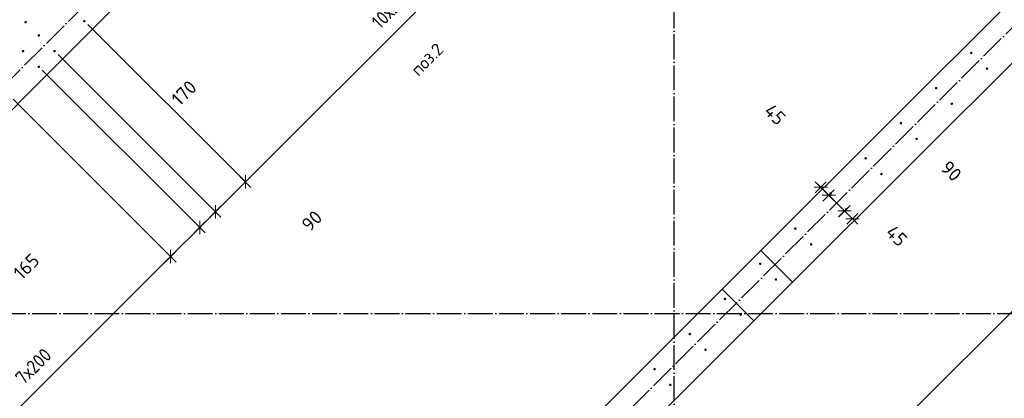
# Model space of a CAD drawing. Header units: millimetres. Extents: x -3026 to 47325, y -2839 to 55854.
# Tile 17 of 130: x 15820 to 19777, y 13559 to 15083. Entities that reach past the tile are written whole.
import ezdxf

# ---------------------------------------------------------------- set-up
doc = ezdxf.new("R2010")
doc.units = ezdxf.units.MM
doc.header["$PDMODE"] = 65
doc.linetypes.add('______11', pattern=[125, 100, -12.5, 0, -12.5])
doc.linetypes.add('______5', pattern=[275, 200, -25, 25, -25])
for name, color, linetype, lineweight in [('Standard', 7, 'Continuous', 25), ('Арм.стержн. вертикальными 1', 22, 'Continuous', 35), ('Размерная линия_ общее', 7, 'Continuous', 13)]:
    doc.layers.add(name, color=color, linetype=linetype, lineweight=lineweight)
doc.layers.add('Осевая линия_ общее', color=7, linetype='______5', lineweight=13, true_color=0xa0a0a0)
doc.styles.add('ISOCPEUR', font='ISOCPEUR')
doc.dimstyles.new('DIMSTYLE_3', dxfattribs={"dimtxt": 55, "dimasz": 62.5, "dimexe": 0, "dimexo": 0, "dimgap": 27.5, "dimtad": 2, "dimdec": 0, "dimrnd": 5, "dimzin": 12, "dimdsep": 46, "dimtxsty": 'ISOCPEUR', "dimblk1": 'ALL_ML_STRICH', "dimblk2": 'ALL_ML_STRICH', "dimsah": 1, "dimcen": 0, "dimclrd": 7, "dimclre": 256, "dimclrt": 7, "dimadec": 0, "dimazin": 0, "dimtfac": 1, "dimtdec": 0, "dimtix": 1, "dimtmove": 2, "dimatfit": 3, "dimfxl": 0, "dimtzin": 0, "dimlwd": 0, "dimlwe": -3, "dimarcsym": 0})
doc.dimstyles.new('DIMSTYLE_8', dxfattribs={"dimtxt": 55, "dimasz": 62.5, "dimexe": 0, "dimexo": 0, "dimgap": 27.5, "dimtad": 2, "dimdec": 0, "dimrnd": 5, "dimzin": 12, "dimdsep": 46, "dimtxsty": 'ISOCPEUR', "dimblk1": 'ALL_ML_STRICH', "dimblk2": 'ALL_ML_STRICH', "dimsah": 1, "dimcen": 0, "dimclrd": 7, "dimclre": 256, "dimclrt": 7, "dimadec": 0, "dimazin": 0, "dimtfac": 1, "dimtdec": 0, "dimtix": 1, "dimtmove": 2, "dimatfit": 3, "dimfxl": 0, "dimtvp": 1.2, "dimtzin": 0, "dimlwd": 0, "dimlwe": -3, "dimarcsym": 0})
doc.dimstyles.new('DIMSTYLE_9', dxfattribs={"dimtxt": 55, "dimasz": 62.5, "dimexe": 0, "dimexo": 0, "dimgap": 27.5, "dimtad": 0, "dimdec": 0, "dimrnd": 5, "dimzin": 12, "dimdsep": 46, "dimtxsty": 'ISOCPEUR', "dimblk1": 'ALL_ML_STRICH', "dimblk2": 'ALL_ML_STRICH', "dimsah": 1, "dimcen": 0, "dimclrd": 7, "dimclre": 256, "dimclrt": 7, "dimadec": 0, "dimazin": 0, "dimtfac": 1, "dimtdec": 0, "dimtix": 1, "dimtmove": 2, "dimatfit": 3, "dimfxl": 0, "dimtvp": 1.2, "dimtzin": 0, "dimlwd": 0, "dimlwe": -3, "dimarcsym": 0})

# ---------------------------------------------------------------- blocks, each defined once
blk = doc.blocks.new('ALL_ML_STRICH')
at = {"color": 0, "linetype": 'ByBlock', "lineweight": -2}
for p, q in [((-1, 0), (0.5, 0)), ((-0.3, -0.3), (0.3, 0.3)), ((0, -0.5), (0, 0.5))]:
    blk.add_line(p, q, dxfattribs=at)
blk = doc.blocks.new('*D227')
at = {"layer": 'DEFPOINTS', "color": 7, "linetype": 'Continuous', "lineweight": 13, "transparency": 33554687}
for p in [(19039.6, 14408.5), (19072.7, 14441.6), (19033.8, 14338.4)]:
    blk.add_point(p, dxfattribs=at)
at = {"layer": 'Размерная линия_ общее', "color": 253, "linetype": 'Continuous', "lineweight": -2, "true_color": 0xa0a0a0, "transparency": 33554687}
for p, q in [((19058.6, 14427.4), (19039.6, 14408.5)), ((19048, 14352.5), (19071.8, 14376.4))]:
    blk.add_line(p, q, dxfattribs=at)
at = {"layer": 'Размерная линия_ общее', "color": 7, "linetype": 'Continuous', "lineweight": -2, "transparency": 33554687}
blk.add_line((19039.6, 14408.5), (19071.8, 14376.4), dxfattribs=at)
at = {"layer": 'Размерная линия_ общее', "color": 7, "linetype": 'Continuous', "lineweight": 13, "transparency": 33554687, "yscale": 62.5, "zscale": 62.5}
for p, xscale, rotation in [((19039.6, 14408.5), 62.50000000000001, 135.0000000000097), ((19071.8, 14376.4), 62.5, 315.0000000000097)]:
    blk.add_blockref('ALL_ML_STRICH', p, dxfattribs=dict(at, xscale=xscale, rotation=rotation))
at = {"layer": 'Размерная линия_ общее', "color": 7, "linetype": 'Continuous', "lineweight": 13, "transparency": 33554687, "insert": (18855.6, 14701.3), "char_height": 55, "width": 110, "attachment_point": 5, "rotation": 315, "style": 'ISOCPEUR'}
blk.add_mtext('\\A1;{45}', dxfattribs=at)
blk = doc.blocks.new('*D228')
at = {"layer": 'DEFPOINTS', "color": 7, "linetype": 'Continuous', "lineweight": 13, "transparency": 33554687}
for p in [(19071.8, 14376.4), (19033.8, 14338.4), (19097.1, 14275.1)]:
    blk.add_point(p, dxfattribs=at)
at = {"layer": 'Размерная линия_ общее', "color": 253, "linetype": 'Continuous', "lineweight": -2, "true_color": 0xa0a0a0, "transparency": 33554687}
for p, q in [((19048, 14352.5), (19071.8, 14376.4)), ((19111.3, 14289.2), (19135.1, 14313))]:
    blk.add_line(p, q, dxfattribs=at)
at = {"layer": 'Размерная линия_ общее', "color": 7, "linetype": 'Continuous', "lineweight": -2, "transparency": 33554687}
blk.add_line((19071.8, 14376.4), (19135.1, 14313), dxfattribs=at)
at = {"layer": 'Размерная линия_ общее', "color": 7, "linetype": 'Continuous', "lineweight": 13, "transparency": 33554687, "yscale": 62.5, "zscale": 62.5}
for p, xscale, rotation in [((19071.8, 14376.4), 62.50000000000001, 135.0000000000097), ((19135.1, 14313), 62.5, 315.0000000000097)]:
    blk.add_blockref('ALL_ML_STRICH', p, dxfattribs=dict(at, xscale=xscale, rotation=rotation))
at = {"layer": 'Размерная линия_ общее', "color": 7, "linetype": 'Continuous', "lineweight": 13, "transparency": 33554687, "insert": (19564.1, 14473.5), "char_height": 55, "width": 110, "attachment_point": 5, "rotation": 315, "style": 'ISOCPEUR'}
blk.add_mtext('\\A1;{90}', dxfattribs=at)
blk = doc.blocks.new('*D229')
at = {"layer": 'DEFPOINTS', "color": 7, "linetype": 'Continuous', "lineweight": 13, "transparency": 33554687}
for p in [(19135.1, 14313), (19200, 14314.3), (19097.1, 14275.1)]:
    blk.add_point(p, dxfattribs=at)
at = {"layer": 'Размерная линия_ общее', "color": 253, "linetype": 'Continuous', "lineweight": -2, "true_color": 0xa0a0a0, "transparency": 33554687}
for p, q in [((19111.3, 14289.2), (19135.1, 14313)), ((19185.9, 14300.2), (19166.9, 14281.2))]:
    blk.add_line(p, q, dxfattribs=at)
at = {"layer": 'Размерная линия_ общее', "color": 7, "linetype": 'Continuous', "lineweight": -2, "transparency": 33554687}
blk.add_line((19135.1, 14313), (19166.9, 14281.2), dxfattribs=at)
at = {"layer": 'Размерная линия_ общее', "color": 7, "linetype": 'Continuous', "lineweight": 13, "transparency": 33554687, "yscale": 62.5, "zscale": 62.5}
for p, xscale, rotation in [((19135.1, 14313), 62.50000000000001, 135.0000000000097), ((19166.9, 14281.2), 62.5, 315.0000000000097)]:
    blk.add_blockref('ALL_ML_STRICH', p, dxfattribs=dict(at, xscale=xscale, rotation=rotation))
at = {"layer": 'Размерная линия_ общее', "color": 7, "linetype": 'Continuous', "lineweight": 13, "transparency": 33554687, "insert": (19344.2, 14213.1), "char_height": 55, "width": 110, "attachment_point": 5, "rotation": 315, "style": 'ISOCPEUR'}
blk.add_mtext('\\A1;{45}', dxfattribs=at)
blk = doc.blocks.new('СЛОЖНЫЙ_ОБЪЕКТ_0')
at = {"layer": 'Осевая линия_ общее', "color": 253, "linetype": '______11', "lineweight": -3, "true_color": 0xa0a0a0, "transparency": 33554687}
for p, q in [((18450, -2590), (18450, 20630)), ((3543.2, 2603.2), (20704.7, 19764.7)), ((5452.4, 694), (22613.9, 17855.5)), ((-2770, 13900), (26050, 13900))]:
    blk.add_line(p, q, dxfattribs=at)
blk = doc.blocks.new('*D427')
at = {"layer": 'DEFPOINTS', "color": 7, "linetype": 'Continuous', "lineweight": 13, "transparency": 33554687}
for p in [(15779.4, 14776.4), (14789.4, 13786.4), (15436.4, 13139.5)]:
    blk.add_point(p, dxfattribs=at)
at = {"layer": 'Размерная линия_ общее', "color": 253, "linetype": 'Continuous', "lineweight": -2, "true_color": 0xa0a0a0, "transparency": 33554687}
for p, q in [((15793.5, 14762.2), (16426.4, 14129.4)), ((14803.6, 13772.3), (15436.4, 13139.5))]:
    blk.add_line(p, q, dxfattribs=at)
at = {"layer": 'Размерная линия_ общее', "color": 7, "linetype": 'Continuous', "lineweight": -2, "transparency": 33554687}
blk.add_line((15436.4, 13139.5), (16426.4, 14129.4), dxfattribs=at)
at = {"layer": 'Размерная линия_ общее', "color": 7, "linetype": 'Continuous', "lineweight": 13, "transparency": 33554687, "yscale": 62.5, "zscale": 62.5}
for p, xscale, rotation in [((16426.4, 14129.4), 62.50000000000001, 45.00000000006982), ((15436.4, 13139.5), 62.49999999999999, 225.0000000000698)]:
    blk.add_blockref('ALL_ML_STRICH', p, dxfattribs=dict(at, xscale=xscale, rotation=rotation))
at = {"layer": 'Размерная линия_ общее', "color": 7, "linetype": 'Continuous', "lineweight": 13, "transparency": 33554687, "insert": (15797, 13648.6), "char_height": 55, "width": 2.75, "attachment_point": 1, "rotation": 45, "line_spacing_factor": 0.60241, "style": 'ISOCPEUR'}
blk.add_mtext('\\W0.91;7х200', dxfattribs=at)
blk = doc.blocks.new('*D428')
at = {"layer": 'DEFPOINTS', "color": 7, "linetype": 'Continuous', "lineweight": 13, "transparency": 33554687}
for p in [(15896.8, 14893.1), (15779.4, 14776.4), (16426.4, 14129.4)]:
    blk.add_point(p, dxfattribs=at)
at = {"layer": 'Размерная линия_ общее', "color": 253, "linetype": 'Continuous', "lineweight": -2, "true_color": 0xa0a0a0, "transparency": 33554687}
for p, q in [((15910.9, 14878.9), (16543.4, 14246.4)), ((15793.5, 14762.2), (16426.4, 14129.4))]:
    blk.add_line(p, q, dxfattribs=at)
at = {"layer": 'Размерная линия_ общее', "color": 7, "linetype": 'Continuous', "lineweight": -2, "transparency": 33554687}
blk.add_line((16426.4, 14129.4), (16543.4, 14246.4), dxfattribs=at)
at = {"layer": 'Размерная линия_ общее', "color": 7, "linetype": 'Continuous', "lineweight": 13, "transparency": 33554687, "yscale": 62.5, "zscale": 62.5}
for p, xscale, rotation in [((16543.4, 14246.4), 62.50000000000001, 45.00000000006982), ((16426.4, 14129.4), 62.49999999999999, 225.0000000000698)]:
    blk.add_blockref('ALL_ML_STRICH', p, dxfattribs=dict(at, xscale=xscale, rotation=rotation))
at = {"layer": 'Размерная линия_ общее', "color": 7, "linetype": 'Continuous', "lineweight": 13, "transparency": 33554687, "insert": (15846.9, 14089.4), "char_height": 55, "width": 165, "attachment_point": 5, "rotation": 45, "style": 'ISOCPEUR'}
blk.add_mtext('\\A1;{165}', dxfattribs=at)
blk = doc.blocks.new('*D429')
at = {"layer": 'DEFPOINTS', "color": 7, "linetype": 'Continuous', "lineweight": 13, "transparency": 33554687}
for p in [(15960.1, 14956.4), (15896.8, 14893.1), (16543.4, 14246.4)]:
    blk.add_point(p, dxfattribs=at)
at = {"layer": 'Размерная линия_ общее', "color": 253, "linetype": 'Continuous', "lineweight": -2, "true_color": 0xa0a0a0, "transparency": 33554687}
for p, q in [((15974.2, 14942.2), (16606.7, 14309.7)), ((15910.9, 14878.9), (16543.4, 14246.4))]:
    blk.add_line(p, q, dxfattribs=at)
at = {"layer": 'Размерная линия_ общее', "color": 7, "linetype": 'Continuous', "lineweight": -2, "transparency": 33554687}
blk.add_line((16543.4, 14246.4), (16606.7, 14309.7), dxfattribs=at)
at = {"layer": 'Размерная линия_ общее', "color": 7, "linetype": 'Continuous', "lineweight": 13, "transparency": 33554687, "yscale": 62.5, "zscale": 62.5}
for p, xscale, rotation in [((16606.7, 14309.7), 62.50000000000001, 45.00000000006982), ((16543.4, 14246.4), 62.49999999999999, 225.0000000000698)]:
    blk.add_blockref('ALL_ML_STRICH', p, dxfattribs=dict(at, xscale=xscale, rotation=rotation))
at = {"layer": 'Размерная линия_ общее', "color": 7, "linetype": 'Continuous', "lineweight": 13, "transparency": 33554687, "insert": (16994.2, 14273), "char_height": 55, "width": 110, "attachment_point": 5, "rotation": 45, "style": 'ISOCPEUR'}
blk.add_mtext('\\A1;{90}', dxfattribs=at)
blk = doc.blocks.new('*D430')
at = {"layer": 'DEFPOINTS', "color": 7, "linetype": 'Continuous', "lineweight": 13, "transparency": 33554687}
for p in [(16079.9, 15076.9), (15960.1, 14956.4), (16606.7, 14309.7)]:
    blk.add_point(p, dxfattribs=at)
at = {"layer": 'Размерная линия_ общее', "color": 253, "linetype": 'Continuous', "lineweight": -2, "true_color": 0xa0a0a0, "transparency": 33554687}
for p, q in [((16094, 15062.8), (16726.9, 14429.9)), ((15974.2, 14942.2), (16606.7, 14309.7))]:
    blk.add_line(p, q, dxfattribs=at)
at = {"layer": 'Размерная линия_ общее', "color": 7, "linetype": 'Continuous', "lineweight": -2, "transparency": 33554687}
blk.add_line((16606.7, 14309.7), (16726.9, 14429.9), dxfattribs=at)
at = {"layer": 'Размерная линия_ общее', "color": 7, "linetype": 'Continuous', "lineweight": 13, "transparency": 33554687, "yscale": 62.5, "zscale": 62.5}
for p, xscale, rotation in [((16726.9, 14429.9), 62.50000000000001, 45.00000000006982), ((16606.7, 14309.7), 62.49999999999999, 225.0000000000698)]:
    blk.add_blockref('ALL_ML_STRICH', p, dxfattribs=dict(at, xscale=xscale, rotation=rotation))
at = {"layer": 'Размерная линия_ общее', "color": 7, "linetype": 'Continuous', "lineweight": 13, "transparency": 33554687, "insert": (16480.3, 14787.7), "char_height": 55, "width": 165, "attachment_point": 5, "rotation": 45, "style": 'ISOCPEUR'}
blk.add_mtext('\\A1;{170}', dxfattribs=at)
blk = doc.blocks.new('*D431')
at = {"layer": 'DEFPOINTS', "color": 7, "linetype": 'Continuous', "lineweight": 13, "transparency": 33554687}
for p in [(17494.1, 16491.1), (16079.9, 15076.9), (16726.9, 14429.9)]:
    blk.add_point(p, dxfattribs=at)
at = {"layer": 'Размерная линия_ общее', "color": 253, "linetype": 'Continuous', "lineweight": -2, "true_color": 0xa0a0a0, "transparency": 33554687}
for p, q in [((17508.3, 16477), (18141.1, 15844.1)), ((16094, 15062.8), (16726.9, 14429.9))]:
    blk.add_line(p, q, dxfattribs=at)
at = {"layer": 'Размерная линия_ общее', "color": 7, "linetype": 'Continuous', "lineweight": -2, "transparency": 33554687}
blk.add_line((16726.9, 14429.9), (18141.1, 15844.1), dxfattribs=at)
at = {"layer": 'Размерная линия_ общее', "color": 7, "linetype": 'Continuous', "lineweight": 13, "transparency": 33554687, "yscale": 62.5, "zscale": 62.5}
for p, xscale, rotation in [((18141.1, 15844.1), 62.50000000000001, 45.00000000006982), ((16726.9, 14429.9), 62.49999999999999, 225.0000000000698)]:
    blk.add_blockref('ALL_ML_STRICH', p, dxfattribs=dict(at, xscale=xscale, rotation=rotation))
at = {"layer": 'Размерная линия_ общее', "color": 7, "linetype": 'Continuous', "lineweight": 13, "transparency": 33554687, "insert": (17228.9, 15080.5), "char_height": 55, "width": 2.75, "attachment_point": 1, "rotation": 45, "line_spacing_factor": 0.60241, "style": 'ISOCPEUR'}
blk.add_mtext('\\W0.91;10х200=2000', dxfattribs=at)
blk = doc.blocks.new('*D443')
at = {"layer": 'DEFPOINTS', "color": 7, "linetype": 'Continuous', "lineweight": 13, "transparency": 33554687}
for p in [(20556.3, 15734.2), (15889.4, 11067.3), (16428.1, 10528.5)]:
    blk.add_point(p, dxfattribs=at)
at = {"layer": 'Размерная линия_ общее', "color": 253, "linetype": 'Continuous', "lineweight": -2, "true_color": 0xa0a0a0, "transparency": 33554687}
for p, q in [((20570.4, 15720), (21095, 15195.4)), ((15903.5, 11053.1), (16428.1, 10528.5))]:
    blk.add_line(p, q, dxfattribs=at)
at = {"layer": 'Размерная линия_ общее', "color": 7, "linetype": 'Continuous', "lineweight": -2, "transparency": 33554687}
blk.add_line((16428.1, 10528.5), (21095, 15195.4), dxfattribs=at)
at = {"layer": 'Размерная линия_ общее', "color": 7, "linetype": 'Continuous', "lineweight": 13, "transparency": 33554687, "xscale": 62.50000000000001, "yscale": 62.5, "zscale": 62.5}
for p, rotation in [((21095, 15195.4), 45), ((16428.1, 10528.5), 225)]:
    blk.add_blockref('ALL_ML_STRICH', p, dxfattribs=dict(at, rotation=rotation))
at = {"layer": 'Размерная линия_ общее', "color": 7, "linetype": 'Continuous', "lineweight": 13, "transparency": 33554687, "insert": (18552.9, 12801.9), "char_height": 55, "width": 2.75, "attachment_point": 1, "rotation": 45, "line_spacing_factor": 0.60241, "style": 'ISOCPEUR'}
blk.add_mtext('\\W0.91;33х200=6600', dxfattribs=at)

msp = doc.modelspace()

# ---------------------------------------------------------------- hatches: boundary and pattern name
at = {"layer": 'Арм.стержн. вертикальными 1', "linetype": 'Continuous', "lineweight": 50, "transparency": 33554687}
for points in [[(15848.7, 15072.7), (15848.4, 15074.6), (15847.3, 15076.2), (15845.7, 15077.3), (15843.7, 15077.7), (15841.8, 15077.3), (15840.2, 15076.2), (15839.1, 15074.6), (15838.7, 15072.7), (15839.1, 15070.8), (15840.2, 15069.2), (15841.8, 15068.1), (15843.7, 15067.7), (15845.7, 15068.1), (15847.3, 15069.2), (15848.4, 15070.8)], [(16084.9, 15076.9), (16084.5, 15078.8), (16083.4, 15080.5), (16081.8, 15081.5), (16079.9, 15081.9), (16078, 15081.5), (16076.4, 15080.5), (16075.3, 15078.8), (16074.9, 15076.9), (16075.3, 15075), (16076.4, 15073.4), (16078, 15072.3), (16079.9, 15071.9), (16081.8, 15072.3), (16083.4, 15073.4), (16084.5, 15075)], [(15901.8, 15019.7), (15901.4, 15021.6), (15900.3, 15023.2), (15898.7, 15024.3), (15896.8, 15024.7), (15894.8, 15024.3), (15893.2, 15023.2), (15892.1, 15021.6), (15891.8, 15019.7), (15892.1, 15017.8), (15893.2, 15016.2), (15894.8, 15015.1), (15896.8, 15014.7), (15898.7, 15015.1), (15900.3, 15016.2), (15901.4, 15017.8)], [(15838.4, 14956.4), (15838.1, 14958.3), (15837, 14959.9), (15835.4, 14961), (15833.4, 14961.4), (15831.5, 14961), (15829.9, 14959.9), (15828.8, 14958.3), (15828.4, 14956.4), (15828.8, 14954.5), (15829.9, 14952.8), (15831.5, 14951.8), (15833.4, 14951.4), (15835.4, 14951.8), (15837, 14952.8), (15838.1, 14954.5)], [(15965.1, 14956.4), (15964.7, 14958.3), (15963.6, 14959.9), (15962, 14961), (15960.1, 14961.4), (15958.1, 14961), (15956.5, 14959.9), (15955.4, 14958.3), (15955.1, 14956.4), (15955.4, 14954.5), (15956.5, 14952.8), (15958.1, 14951.8), (15960.1, 14951.4), (15962, 14951.8), (15963.6, 14952.8), (15964.7, 14954.5)], [(19649.4, 14948.9), (19649, 14950.9), (19648, 14952.5), (19646.3, 14953.6), (19644.4, 14953.9), (19642.5, 14953.6), (19640.9, 14952.5), (19639.8, 14950.9), (19639.4, 14948.9), (19639.8, 14947), (19640.9, 14945.4), (19642.5, 14944.3), (19644.4, 14943.9), (19646.3, 14944.3), (19648, 14945.4), (19649, 14947)], [(15901.8, 14893.1), (15901.4, 14895), (15900.3, 14896.6), (15898.7, 14897.7), (15896.8, 14898.1), (15894.8, 14897.7), (15893.2, 14896.6), (15892.1, 14895), (15891.8, 14893.1), (15892.1, 14891.2), (15893.2, 14889.5), (15894.8, 14888.5), (15896.8, 14888.1), (15898.7, 14888.5), (15900.3, 14889.5), (15901.4, 14891.2)], [(19712.7, 14885.6), (19712.3, 14887.5), (19711.3, 14889.2), (19709.6, 14890.2), (19707.7, 14890.6), (19705.8, 14890.2), (19704.2, 14889.2), (19703.1, 14887.5), (19702.7, 14885.6), (19703.1, 14883.7), (19704.2, 14882.1), (19705.8, 14881), (19707.7, 14880.6), (19709.6, 14881), (19711.3, 14882.1), (19712.3, 14883.7)], [(19508, 14807.5), (19507.6, 14809.4), (19506.5, 14811.1), (19504.9, 14812.1), (19503, 14812.5), (19501.1, 14812.1), (19499.5, 14811.1), (19498.4, 14809.4), (19498, 14807.5), (19498.4, 14805.6), (19499.5, 14804), (19501.1, 14802.9), (19503, 14802.5), (19504.9, 14802.9), (19506.5, 14804), (19507.6, 14805.6)], [(19571.3, 14744.2), (19570.9, 14746.1), (19569.8, 14747.7), (19568.2, 14748.8), (19566.3, 14749.2), (19564.4, 14748.8), (19562.8, 14747.7), (19561.7, 14746.1), (19561.3, 14744.2), (19561.7, 14742.3), (19562.8, 14740.7), (19564.4, 14739.6), (19566.3, 14739.2), (19568.2, 14739.6), (19569.8, 14740.7), (19570.9, 14742.3)], [(19366.6, 14666.1), (19366.2, 14668), (19365.1, 14669.6), (19363.5, 14670.7), (19361.6, 14671.1), (19359.7, 14670.7), (19358, 14669.6), (19357, 14668), (19356.6, 14666.1), (19357, 14664.2), (19358, 14662.6), (19359.7, 14661.5), (19361.6, 14661.1), (19363.5, 14661.5), (19365.1, 14662.6), (19366.2, 14664.2)], [(19429.9, 14602.8), (19429.5, 14604.7), (19428.4, 14606.3), (19426.8, 14607.4), (19424.9, 14607.8), (19423, 14607.4), (19421.3, 14606.3), (19420.3, 14604.7), (19419.9, 14602.8), (19420.3, 14600.9), (19421.3, 14599.3), (19423, 14598.2), (19424.9, 14597.8), (19426.8, 14598.2), (19428.4, 14599.3), (19429.5, 14600.9)], [(19225.2, 14524.7), (19224.8, 14526.6), (19223.7, 14528.2), (19222.1, 14529.3), (19220.2, 14529.7), (19218.2, 14529.3), (19216.6, 14528.2), (19215.5, 14526.6), (19215.2, 14524.7), (19215.5, 14522.8), (19216.6, 14521.1), (19218.2, 14520.1), (19220.2, 14519.7), (19222.1, 14520.1), (19223.7, 14521.1), (19224.8, 14522.8)], [(19288.5, 14461.4), (19288.1, 14463.3), (19287, 14464.9), (19285.4, 14466), (19283.5, 14466.4), (19281.6, 14466), (19279.9, 14464.9), (19278.8, 14463.3), (19278.5, 14461.4), (19278.8, 14459.5), (19279.9, 14457.8), (19281.6, 14456.7), (19283.5, 14456.4), (19285.4, 14456.7), (19287, 14457.8), (19288.1, 14459.5)], [(19083.7, 14383.3), (19083.4, 14385.2), (19082.3, 14386.8), (19080.6, 14387.9), (19078.7, 14388.3), (19076.8, 14387.9), (19075.2, 14386.8), (19074.1, 14385.2), (19073.7, 14383.3), (19074.1, 14381.3), (19075.2, 14379.7), (19076.8, 14378.6), (19078.7, 14378.3), (19080.6, 14378.6), (19082.3, 14379.7), (19083.4, 14381.3)], [(19147, 14319.9), (19146.7, 14321.9), (19145.6, 14323.5), (19144, 14324.6), (19142, 14324.9), (19140.1, 14324.6), (19138.5, 14323.5), (19137.4, 14321.9), (19137, 14319.9), (19137.4, 14318), (19138.5, 14316.4), (19140.1, 14315.3), (19142, 14314.9), (19144, 14315.3), (19145.6, 14316.4), (19146.7, 14318)], [(18942.3, 14241.8), (18941.9, 14243.7), (18940.8, 14245.4), (18939.2, 14246.4), (18937.3, 14246.8), (18935.4, 14246.4), (18933.8, 14245.4), (18932.7, 14243.7), (18932.3, 14241.8), (18932.7, 14239.9), (18933.8, 14238.3), (18935.4, 14237.2), (18937.3, 14236.8), (18939.2, 14237.2), (18940.8, 14238.3), (18941.9, 14239.9)], [(19005.6, 14178.5), (19005.2, 14180.4), (19004.2, 14182.1), (19002.5, 14183.1), (19000.6, 14183.5), (18998.7, 14183.1), (18997.1, 14182.1), (18996, 14180.4), (18995.6, 14178.5), (18996, 14176.6), (18997.1, 14175), (18998.7, 14173.9), (19000.6, 14173.5), (19002.5, 14173.9), (19004.2, 14175), (19005.2, 14176.6)], [(18800.9, 14100.4), (18800.5, 14102.3), (18799.4, 14103.9), (18797.8, 14105), (18795.9, 14105.4), (18794, 14105), (18792.4, 14103.9), (18791.3, 14102.3), (18790.9, 14100.4), (18791.3, 14098.5), (18792.4, 14096.9), (18794, 14095.8), (18795.9, 14095.4), (18797.8, 14095.8), (18799.4, 14096.9), (18800.5, 14098.5)], [(18864.2, 14037.1), (18863.8, 14039), (18862.7, 14040.6), (18861.1, 14041.7), (18859.2, 14042.1), (18857.3, 14041.7), (18855.7, 14040.6), (18854.6, 14039), (18854.2, 14037.1), (18854.6, 14035.2), (18855.7, 14033.6), (18857.3, 14032.5), (18859.2, 14032.1), (18861.1, 14032.5), (18862.7, 14033.6), (18863.8, 14035.2)], [(18659.5, 13959), (18659.1, 13960.9), (18658, 13962.5), (18656.4, 13963.6), (18654.5, 13964), (18652.6, 13963.6), (18650.9, 13962.5), (18649.9, 13960.9), (18649.5, 13959), (18649.9, 13957.1), (18650.9, 13955.5), (18652.6, 13954.4), (18654.5, 13954), (18656.4, 13954.4), (18658, 13955.5), (18659.1, 13957.1)], [(18722.8, 13895.7), (18722.4, 13897.6), (18721.3, 13899.2), (18719.7, 13900.3), (18717.8, 13900.7), (18715.9, 13900.3), (18714.2, 13899.2), (18713.2, 13897.6), (18712.8, 13895.7), (18713.2, 13893.8), (18714.2, 13892.1), (18715.9, 13891.1), (18717.8, 13890.7), (18719.7, 13891.1), (18721.3, 13892.1), (18722.4, 13893.8)], [(18518, 13817.6), (18517.7, 13819.5), (18516.6, 13821.1), (18515, 13822.2), (18513, 13822.6), (18511.1, 13822.2), (18509.5, 13821.1), (18508.4, 13819.5), (18508, 13817.6), (18508.4, 13815.7), (18509.5, 13814), (18511.1, 13812.9), (18513, 13812.6), (18515, 13812.9), (18516.6, 13814), (18517.7, 13815.7)], [(18581.4, 13754.3), (18581, 13756.2), (18579.9, 13757.8), (18578.3, 13758.9), (18576.4, 13759.3), (18574.4, 13758.9), (18572.8, 13757.8), (18571.7, 13756.2), (18571.4, 13754.3), (18571.7, 13752.3), (18572.8, 13750.7), (18574.4, 13749.6), (18576.4, 13749.3), (18578.3, 13749.6), (18579.9, 13750.7), (18581, 13752.3)], [(18376.6, 13676.1), (18376.2, 13678.1), (18375.2, 13679.7), (18373.5, 13680.8), (18371.6, 13681.1), (18369.7, 13680.8), (18368.1, 13679.7), (18367, 13678.1), (18366.6, 13676.1), (18367, 13674.2), (18368.1, 13672.6), (18369.7, 13671.5), (18371.6, 13671.1), (18373.5, 13671.5), (18375.2, 13672.6), (18376.2, 13674.2)], [(18439.9, 13612.8), (18439.6, 13614.7), (18438.5, 13616.4), (18436.8, 13617.5), (18434.9, 13617.8), (18433, 13617.5), (18431.4, 13616.4), (18430.3, 13614.7), (18429.9, 13612.8), (18430.3, 13610.9), (18431.4, 13609.3), (18433, 13608.2), (18434.9, 13607.8), (18436.8, 13608.2), (18438.5, 13609.3), (18439.6, 13610.9)]]:
    msp.add_hatch(color=4, dxfattribs=at).paths.add_polyline_path(points)

# ---------------------------------------------------------------- linework, layer by layer
at = {"color": 7, "linetype": 'Continuous', "lineweight": 25, "transparency": 33554687}
for p, q in [((18799.1, 14153.8), (20598.7, 15953.4)), ((20725.9, 15826.1), (18926.4, 14026.5)), ((16854.5, 15787.2), (16023.7, 14956.4)), ((15896.4, 14829.1), (14637.8, 13570.4)), ((18799.1, 14153.8), (18643.5, 13998.2)), ((18926.4, 14026.5), (18799.1, 14153.8)), ((18770.8, 13871), (18926.4, 14026.5)), ((15783.3, 11138), (18643.5, 13998.2)), ((18643.5, 13998.2), (18770.8, 13871)), ((18770.8, 13871), (14545.8, 9646))]:
    msp.add_line(p, q, dxfattribs=at)
at = {"layer": 'Standard', "color": 7, "linetype": 'Continuous', "lineweight": 25, "transparency": 33554687}
msp.add_line((16023.7, 14956.4), (15896.4, 14829.1), dxfattribs=at)

# ---------------------------------------------------------------- block references
at = {"layer": 'Осевая линия_ общее', "color": 253, "linetype": '______11', "lineweight": -3, "true_color": 0xa0a0a0, "transparency": 33554687}
msp.add_blockref('СЛОЖНЫЙ_ОБЪЕКТ_0', (0, 0), dxfattribs=at)

# ---------------------------------------------------------------- texts
at = {"layer": 'Standard', "color": 7, "linetype": 'Continuous', "lineweight": 18, "transparency": 33554687, "insert": (17404.4, 14869.8), "char_height": 50, "width": 175.962, "attachment_point": 4, "rotation": 45, "style": 'ISOCPEUR'}
msp.add_mtext('\\A1;{\\fISOCPEUR|i0|b0;\\H50.000000;\\W1.000000;\\C7;поз.2}\\P', dxfattribs=at)

# ---------------------------------------------------------------- dimensions: what is measured, and where the dimension line sits
at = {"layer": 'Размерная линия_ общее', "color": 7, "linetype": 'Continuous', "lineweight": 13, "transparency": 33554687}
for base, p1, p2, text, picture, middle in [((18141.1, 15844.1), (16094, 15062.8), (17508.3, 16477), '\\W0.91;10х200=2000', '*D431', (17414.5, 15156.5)), ((21095, 15195.4), (15903.5, 11053.1), (20570.4, 15720), '\\W0.91;33х200=6600', '*D443', (18742.1, 12881.4)), ((16426.4, 14129.4), (14803.6, 13772.3), (15793.5, 14762.2), '\\W0.91;7х200', '*D427', (15911.9, 13653.9))]:
    dim = msp.add_linear_dim(base=base, p1=p1, p2=p2, angle=45, text=text, dimstyle='DIMSTYLE_3', override={"dimpost": '<>', "dimclrd": 7, "dimclre": 253, "dimclrt": 7, "dimlwd": 0, "dimlwe": 65533}, dxfattribs=at)
    dim.commit()
    dim.dimension.update_dxf_attribs({"geometry": picture, "text_midpoint": middle, "dimtype": 160})
for base, p1, p2, angle, dimstyle, picture, middle in [((16726.9, 14429.9), (15974.2, 14942.2), (16094, 15062.8), 45, 'DIMSTYLE_3', '*D430', (16480.3, 14787.7)), ((16606.7, 14309.7), (15910.9, 14878.9), (15974.2, 14942.2), 45, 'DIMSTYLE_9', '*D429', (16994.2, 14273)), ((16543.3882, 14246.4364), (15793.5411, 14762.236), (15910.8958, 14878.9288), 45, 'DIMSTYLE_3', '*D428', (15846.9446, 14089.3837)), ((19071.8, 14376.4), (19058.6, 14427.4), (19048, 14352.5), 315, 'DIMSTYLE_8', '*D227', (18855.6, 14701.3)), ((19135.1, 14313), (19048, 14352.5), (19111.3, 14289.2), 315, 'DIMSTYLE_8', '*D228', (19564.1, 14473.5)), ((19166.9, 14281.2), (19111.3, 14289.2), (19185.9, 14300.2), 315, 'DIMSTYLE_8', '*D229', (19344.2, 14213.1))]:
    dim = msp.add_linear_dim(base=base, p1=p1, p2=p2, angle=angle, dimstyle=dimstyle, override={"dimpost": '<>', "dimclrd": 7, "dimclre": 253, "dimclrt": 7, "dimlwd": 0, "dimlwe": 65533}, dxfattribs=at)
    dim.commit()
    dim.dimension.update_dxf_attribs({"geometry": picture, "text_midpoint": middle, "dimtype": 160})

doc.saveas('drawing.dxf')
